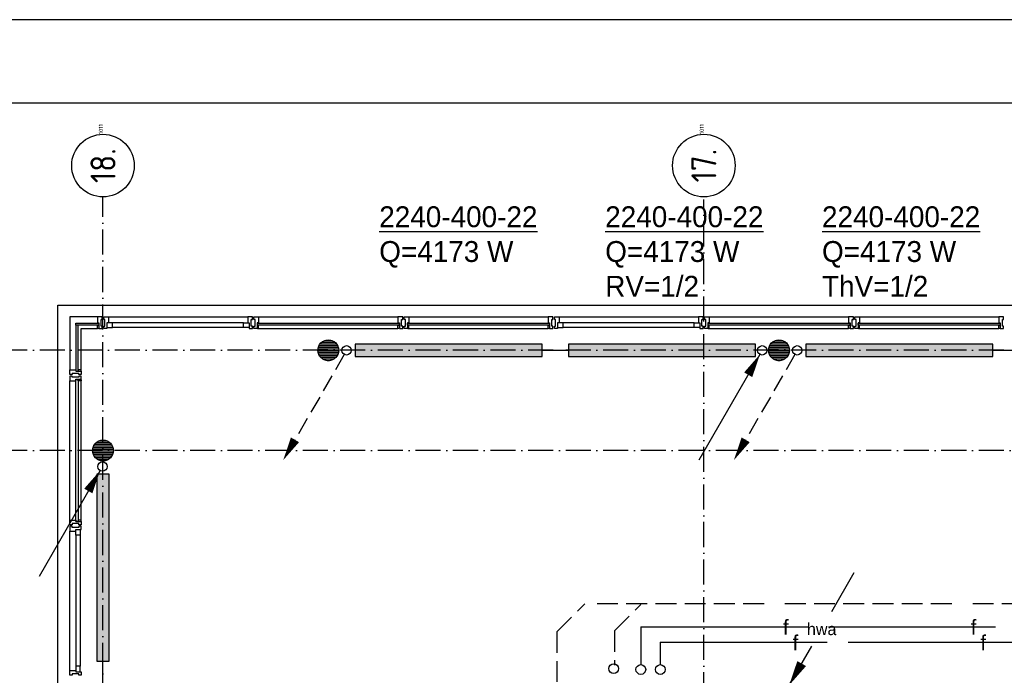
# Model space of a CAD drawing. Extents: x -41378 to 114803, y -24080 to 82188.
# Tile 20 of 137: x -26607 to -14809, y 74334 to 82188. Entities that reach past the tile are written whole.
import ezdxf
from ezdxf.enums import TextEntityAlignment as Align

# ---------------------------------------------------------------- set-up
doc = ezdxf.new("R2010")
doc.units = 0
doc.header["$LTSCALE"] = 50
for name, pattern in [('2322102', [45, 5, -2, 5, -2, 5, -2, 5, -2, 5, -2, 5, -5]), ('2322107', [2000, 1000, 1000]), ('2322140', [45, 40, -5]), ('DASHDOT', [9, 6, -1.5, 0, -1.5])]:
    doc.linetypes.add(name, pattern=pattern)
doc.layers.get('0').update_dxf_attribs({"linetype": 'CONTINUOUS'})
for name, color, linetype in [('00KAD025', 2, 'CONTINUOUS'), ('00KAD070', 5, 'CONTINUOUS'), ('AL$7----_STRAMIEN', 1, 'DASHDOT'), ('AL21----_BUITENWAND', 4, 'CONTINUOUS'), ('AL28----_KONSTRUKTIE', 3, 'CONTINUOUS'), ('AL31----_BUITENKOZ', 7, 'CONTINUOUS'), ('ALN-----_BLOCKNAAM', 2, 'CONTINUOUS'), ('ALXAA---_GEWBETON', 12, 'CONTINUOUS'), ('ALXOU---_GLAS', 7, 'CONTINUOUS'), ('WI561---', 1, 'CONTINUOUS'), ('WL521---', 4, 'CONTINUOUS'), ('WL5448--', 4, 'CONTINUOUS'), ('WL5502--', 4, 'CONTINUOUS'), ('WL561---', 4, 'CONTINUOUS'), ('WL561---_AANVOER', 4, 'CONTINUOUS'), ('WL561---_RETOUR', 4, 'CONTINUOUS'), ('WL5627--', 4, 'CONTINUOUS'), ('WM5448--', 1, 'CONTINUOUS')]:
    doc.layers.add(name, color=color, linetype=linetype)
doc.layers.get('0').freeze()
doc.styles.add('BURO-018', font='BUROFONT.shx', dxfattribs={"height": 90})
doc.styles.add('BURO-025', font='BUROFONT.shx', dxfattribs={"height": 250})
doc.styles.get("Standard").update_dxf_attribs({"font": 'ISOCP'})

# ---------------------------------------------------------------- blocks, each defined once
blk = doc.blocks.new('1011')
at = {"layer": 'AL$7----_STRAMIEN', "color": 7, "linetype": 'CONTINUOUS'}
blk.add_circle((-750, 0), 750, dxfattribs=at)
at = {"layer": 'ALN-----_BLOCKNAAM', "linetype": 'CONTINUOUS'}
blk.add_text('1011', height=100, dxfattribs=at).set_placement((0, 0))
blk = doc.blocks.new('2322401')
at = {"color": 0, "linetype": 'CONTINUOUS'}
for p, q in [((-0.5, 0.5, 1), (-0.5, 0.5)), ((-0.5, 0.5, 1), (-0.5, -0.5, 1)), ((0.5, 0.5, 1), (-0.5, 0.5, 1)), ((0.5, 0.5), (-0.5, 0.5)), ((-0.5, 0.5), (-0.5, -0.5)), ((0.5, 0.5, 1), (0.5, 0.5)), ((0.5, -0.5, 1), (0.5, 0.5, 1)), ((0.5, -0.5), (0.5, 0.5)), ((-0.5, -0.5, 1), (-0.5, -0.5)), ((-0.5, -0.5, 1), (0.5, -0.5, 1)), ((-0.5, -0.5), (0.5, -0.5)), ((0.5, -0.5, 1), (0.5, -0.5))]:
    blk.add_line(p, q, dxfattribs=at)
blk = doc.blocks.new('CVHATCH1')
at = {"color": 0, "linetype": 'CONTINUOUS'}
blk.add_solid([(-0.5, -0.5), (0.5, -0.5), (-0.5, 0.5), (0.5, 0.5)], dxfattribs=at)
blk = doc.blocks.new('LDV4107')
at = {"color": 0, "linetype": 'CONTINUOUS'}
blk.add_line((-0.25, -0.43), (-6.75, -11.69), dxfattribs=at)
blk.add_lwpolyline([(-0.25, -0.43, 0, 1, 0), (-1.5, -2.6, 1, 1, 0)], format="xyseb", dxfattribs=at)
blk.add_circle((0, 0), 0.5, dxfattribs=at)
blk = doc.blocks.new('LDV3')
at = {"color": 0, "linetype": 'CONTINUOUS'}
for p, q in [((4.5, 7.794), (6.75, 11.691)), ((0.25, 0.433), (2.5, 4.33))]:
    blk.add_line(p, q, dxfattribs=at)
blk.add_lwpolyline([(0.25, 0.433, 0, 1, 0), (1.5, 2.598, 1, 1, 0)], format="xyseb", dxfattribs=at)
blk.add_circle((0, 0), 0.5, dxfattribs=at)
at = {"color": 0, "linetype": 'CONTINUOUS', "style": 'BURO-018'}
blk.add_attdef('LD_TEXT1', text='', height=1.8, dxfattribs=at).set_placement((3.5, 6.062), align=Align.MIDDLE)
blk = doc.blocks.new('CVRINFO2')
at = {"color": 0, "linetype": 'CONTINUOUS', "style": 'BURO-025'}
for tag, p in [('CV_TEXT125', (0, 0)), ('CV_TEXT225', (0, -4.17)), ('CV_TEXT325', (0, -8.33)), ('CV_TEXT425', (0, -12.5))]:
    blk.add_attdef(tag, p, '', height=2.5, dxfattribs=at)
blk = doc.blocks.new('LDV2108')
at = {"color": 0, "linetype": 'CONTINUOUS'}
for p, q in [((-0.25, -0.43), (-1.19, -2.06)), ((-1.56, -2.71), (-2.5, -4.33)), ((-2.87, -4.98), (-3.81, -6.6)), ((-4.19, -7.25), (-5.12, -8.88)), ((-5.5, -9.53), (-6.44, -11.15))]:
    blk.add_line(p, q, dxfattribs=at)
blk.add_lwpolyline([(-6.75, -11.69, 0, 1, 0), (-5.5, -9.53, 1, 1, 0)], format="xyseb", dxfattribs=at)
blk.add_circle((0, 0), 0.5, dxfattribs=at)
blk = doc.blocks.new('2322140-1')
at = {"layer": 'WM5448--', "color": 0, "style": 'BURO-018'}
for p in [(-17427, 74914), (-15177, 74914), (-17312, 74729), (-15062, 74729)]:
    blk.add_text('f', height=180, rotation=360, dxfattribs=at).set_placement(p, align=Align.MIDDLE)

msp = doc.modelspace()

# ---------------------------------------------------------------- linework, layer by layer
at = {"layer": '00KAD025', "linetype": 'CONTINUOUS'}
msp.add_line((114803.4, 82187.6), (-41378.4, 82187.6), dxfattribs=at)
at = {"layer": '00KAD070', "linetype": 'CONTINUOUS'}
msp.add_line((113803.4, 81187.6), (-40378.4, 81187.6), dxfattribs=at)
at = {"layer": 'AL$7----_STRAMIEN', "color": 1}
for p, q in [((-25609, 42467.3), (-25609, 80064.7)), ((-18409, 51114.7), (-18409, 80035.4)), ((6791, 78227.3), (-30136.5, 78227.3)), ((6791, 77027.3), (-30136.5, 77027.3))]:
    msp.add_line(p, q, dxfattribs=at)
at = {"layer": 'AL21----_BUITENWAND', "color": 8}
for p, q in [((-26149, 59928.3), (-26149, 78767.3)), ((-26149, 78767.3), (7331, 78767.3))]:
    msp.add_line(p, q, dxfattribs=at)
at = {"layer": 'AL28----_KONSTRUKTIE', "color": 8}
for centre in [(-22909, 78227.3), (-17509, 78227.3), (-25609, 77027.3)]:
    msp.add_circle(centre, 125, dxfattribs=at)
at = {"layer": 'AL31----_BUITENKOZ', "color": 8}
for p, q in [((-25674, 78626.3), (-26008, 78626.3)), ((-26008, 78626.3), (-26008, 77992.3)), ((-25544, 78626.3), (-23874, 78626.3)), ((-23744, 78626.3), (-22074, 78626.3)), ((-21944, 78626.3), (-20274, 78626.3)), ((-20144, 78626.3), (-18474, 78626.3)), ((-18344, 78626.3), (-16674, 78626.3)), ((-16544, 78626.3), (-14874, 78626.3)), ((-25869, 77992.3), (-25869, 78487.3)), ((-25869, 78487.3), (-25674, 78487.3)), ((-23924, 78554.3), (-25494, 78554.3)), ((-23924, 78500.3), (-25494, 78500.3)), ((-23744, 78487.3), (-22074, 78487.3)), ((-21944, 78487.3), (-20274, 78487.3)), ((-18524, 78554.3), (-20094, 78554.3)), ((-18524, 78500.3), (-20094, 78500.3)), ((-18344, 78487.3), (-16674, 78487.3)), ((-16544, 78487.3), (-14874, 78487.3)), ((-26008, 76192.3), (-26008, 77862.3)), ((-25869, 76192.3), (-25869, 77862.3)), ((-26008, 74392.3), (-26008, 76062.3)), ((-25936, 76012.3), (-25936, 74442.3)), ((-25882, 76012.3), (-25882, 74442.3))]:
    msp.add_line(p, q, dxfattribs=at)
at = {"layer": 'AL31----_BUITENKOZ', "color": 8, "linetype": 'CONTINUOUS'}
for p, q in [((-25636.9, 78626.3), (-25674, 78626.3)), ((-25674, 78626.3), (-25674, 78619.3)), ((-25674, 78619.3), (-25674, 78615.3)), ((-25674, 78615.3), (-25674, 78607.3)), ((-25674, 78607.3), (-25674, 78554.3)), ((-25618, 78626.3), (-25636.9, 78626.3)), ((-25632, 78516.8), (-25632, 78596.8)), ((-25632, 78596.8), (-25618, 78596.8)), ((-25618, 78620.3), (-25618, 78626.3)), ((-25618, 78606.3), (-25618, 78620.3)), ((-25618, 78596.8), (-25618, 78606.3)), ((-25618, 78606.3), (-25618, 78606.3)), ((-25600, 78620.3), (-25600, 78626.3)), ((-25600, 78626.3), (-25581.1, 78626.3)), ((-25600, 78606.8), (-25600, 78620.3)), ((-25600, 78596.8), (-25600, 78606.8)), ((-25600, 78606.8), (-25600, 78606.8)), ((-25586, 78596.8), (-25600, 78596.8)), ((-25586, 78516.8), (-25586, 78596.8)), ((-25581.1, 78626.3), (-25544, 78626.3)), ((-25544, 78626.3), (-25544, 78619.3)), ((-25544, 78619.3), (-25544, 78615.3)), ((-25544, 78615.3), (-25544, 78607.3)), ((-25544, 78607.3), (-25544, 78554.3)), ((-23836.9, 78626.3), (-23874, 78626.3)), ((-23874, 78626.3), (-23874, 78619.3)), ((-23874, 78619.3), (-23874, 78615.3)), ((-23874, 78615.3), (-23874, 78607.3)), ((-23874, 78607.3), (-23874, 78554.3)), ((-23818, 78626.3), (-23836.9, 78626.3)), ((-23832, 78517.3), (-23832, 78597.3)), ((-23832, 78597.3), (-23818, 78597.3)), ((-23818, 78620.3), (-23818, 78626.3)), ((-23818, 78606.3), (-23818, 78620.3)), ((-23818, 78597.3), (-23818, 78606.3)), ((-23818, 78606.3), (-23818, 78606.3)), ((-23800, 78620.3), (-23800, 78626.3)), ((-23800, 78626.3), (-23781.1, 78626.3)), ((-23800, 78606.8), (-23800, 78620.3)), ((-23800, 78597.3), (-23800, 78606.8)), ((-23800, 78606.8), (-23800, 78606.8)), ((-23786, 78597.3), (-23800, 78597.3)), ((-23786, 78517.3), (-23786, 78597.3)), ((-23781.1, 78626.3), (-23744, 78626.3)), ((-23744, 78626.3), (-23744, 78619.3)), ((-23744, 78619.3), (-23744, 78615.3)), ((-23744, 78615.3), (-23744, 78607.3)), ((-23744, 78607.3), (-23744, 78554.3)), ((-22036.9, 78626.3), (-22074, 78626.3)), ((-22074, 78626.3), (-22074, 78619.3)), ((-22074, 78619.3), (-22074, 78615.3)), ((-22074, 78615.3), (-22074, 78607.3)), ((-22074, 78607.3), (-22074, 78554.3)), ((-22018, 78626.3), (-22036.9, 78626.3)), ((-22032, 78517.3), (-22032, 78597.3)), ((-22032, 78597.3), (-22018, 78597.3)), ((-22018, 78620.3), (-22018, 78626.3)), ((-22018, 78606.3), (-22018, 78620.3)), ((-22018, 78597.3), (-22018, 78606.3)), ((-22018, 78606.3), (-22018, 78606.3)), ((-22000, 78620.3), (-22000, 78626.3)), ((-22000, 78626.3), (-21981.1, 78626.3)), ((-22000, 78606.8), (-22000, 78620.3)), ((-22000, 78597.3), (-22000, 78606.8)), ((-22000, 78606.8), (-22000, 78606.8)), ((-21986, 78597.3), (-22000, 78597.3)), ((-21986, 78517.3), (-21986, 78597.3)), ((-21981.1, 78626.3), (-21944, 78626.3)), ((-21944, 78626.3), (-21944, 78619.3)), ((-21944, 78619.3), (-21944, 78615.3)), ((-21944, 78615.3), (-21944, 78607.3)), ((-21944, 78607.3), (-21944, 78554.3)), ((-20236.9, 78626.3), (-20274, 78626.3)), ((-20274, 78626.3), (-20274, 78619.3)), ((-20274, 78619.3), (-20274, 78615.3)), ((-20274, 78615.3), (-20274, 78607.3)), ((-20274, 78607.3), (-20274, 78554.3)), ((-20218, 78626.3), (-20236.9, 78626.3)), ((-20232, 78517.3), (-20232, 78597.3)), ((-20232, 78597.3), (-20218, 78597.3)), ((-20218, 78620.3), (-20218, 78626.3)), ((-20218, 78606.3), (-20218, 78620.3)), ((-20218, 78597.3), (-20218, 78606.3)), ((-20218, 78606.3), (-20218, 78606.3)), ((-20200, 78620.3), (-20200, 78626.3)), ((-20200, 78626.3), (-20181.1, 78626.3)), ((-20200, 78606.8), (-20200, 78620.3)), ((-20200, 78596.8), (-20200, 78606.8)), ((-20200, 78606.8), (-20200, 78606.8)), ((-20186, 78596.8), (-20200, 78596.8)), ((-20186, 78516.8), (-20186, 78596.8)), ((-20181.1, 78626.3), (-20144, 78626.3)), ((-20144, 78626.3), (-20144, 78619.3)), ((-20144, 78619.3), (-20144, 78615.3)), ((-20144, 78615.3), (-20144, 78607.3)), ((-20144, 78607.3), (-20144, 78554.3)), ((-18436.9, 78626.3), (-18474, 78626.3)), ((-18474, 78626.3), (-18474, 78619.3)), ((-18474, 78619.3), (-18474, 78615.3)), ((-18474, 78615.3), (-18474, 78607.3)), ((-18474, 78607.3), (-18474, 78554.3)), ((-18418, 78626.3), (-18436.9, 78626.3)), ((-18432, 78517.3), (-18432, 78597.3)), ((-18432, 78597.3), (-18418, 78597.3)), ((-18418, 78620.3), (-18418, 78626.3)), ((-18418, 78606.3), (-18418, 78620.3)), ((-18418, 78597.3), (-18418, 78606.3)), ((-18418, 78606.3), (-18418, 78606.3)), ((-18400, 78620.3), (-18400, 78626.3)), ((-18400, 78626.3), (-18381.1, 78626.3)), ((-18400, 78606.8), (-18400, 78620.3)), ((-18400, 78597.3), (-18400, 78606.8)), ((-18400, 78606.8), (-18400, 78606.8)), ((-18386, 78597.3), (-18400, 78597.3)), ((-18386, 78517.3), (-18386, 78597.3)), ((-18381.1, 78626.3), (-18344, 78626.3)), ((-18344, 78626.3), (-18344, 78619.3)), ((-18344, 78619.3), (-18344, 78615.3)), ((-18344, 78615.3), (-18344, 78607.3)), ((-18344, 78607.3), (-18344, 78554.3)), ((-16636.9, 78626.3), (-16674, 78626.3)), ((-16674, 78626.3), (-16674, 78619.3)), ((-16674, 78619.3), (-16674, 78615.3)), ((-16674, 78615.3), (-16674, 78607.3)), ((-16674, 78607.3), (-16674, 78554.3)), ((-16618, 78626.3), (-16636.9, 78626.3)), ((-16632, 78517.3), (-16632, 78597.3)), ((-16632, 78597.3), (-16618, 78597.3)), ((-16618, 78620.3), (-16618, 78626.3)), ((-16618, 78606.3), (-16618, 78620.3)), ((-16618, 78597.3), (-16618, 78606.3)), ((-16618, 78606.3), (-16618, 78606.3)), ((-16600, 78620.3), (-16600, 78626.3)), ((-16600, 78626.3), (-16581.1, 78626.3)), ((-16600, 78606.8), (-16600, 78620.3)), ((-16600, 78597.3), (-16600, 78606.8)), ((-16600, 78606.8), (-16600, 78606.8)), ((-16586, 78597.3), (-16600, 78597.3)), ((-16586, 78517.3), (-16586, 78597.3)), ((-16581.1, 78626.3), (-16544, 78626.3)), ((-16544, 78626.3), (-16544, 78619.3)), ((-16544, 78619.3), (-16544, 78615.3)), ((-16544, 78615.3), (-16544, 78607.3)), ((-16544, 78607.3), (-16544, 78554.3)), ((-14836.9, 78626.3), (-14874, 78626.3)), ((-14874, 78626.3), (-14874, 78619.3)), ((-14874, 78619.3), (-14874, 78615.3)), ((-14874, 78615.3), (-14874, 78607.3)), ((-14874, 78607.3), (-14874, 78554.3)), ((-14818, 78626.3), (-14836.9, 78626.3)), ((-14832, 78517.3), (-14832, 78597.3)), ((-14832, 78597.3), (-14818, 78597.3)), ((-14818, 78620.3), (-14818, 78626.3)), ((-14818, 78606.3), (-14818, 78620.3)), ((-14818, 78597.3), (-14818, 78606.3)), ((-14818, 78606.3), (-14818, 78606.3)), ((-25674, 78554.3), (-25657, 78554.3)), ((-25674, 78487.3), (-25674, 78524.3)), ((-25674, 78524.3), (-25657, 78524.3)), ((-25662, 78487.3), (-25674, 78487.3)), ((-25657, 78492.3), (-25662, 78492.3)), ((-25662, 78492.3), (-25662, 78487.3)), ((-25657, 78554.3), (-25657, 78487.3)), ((-25657, 78524.3), (-25657, 78492.3)), ((-25657, 78487.3), (-25618, 78487.3)), ((-25618, 78516.8), (-25632, 78516.8)), ((-25618, 78507.3), (-25618, 78516.8)), ((-25618, 78493.3), (-25618, 78507.3)), ((-25618, 78507.3), (-25618, 78507.3)), ((-25618, 78487.3), (-25618, 78493.3)), ((-25600, 78507.3), (-25600, 78516.8)), ((-25600, 78516.8), (-25586, 78516.8)), ((-25600, 78493.3), (-25600, 78507.3)), ((-25600, 78507.3), (-25600, 78507.3)), ((-25600, 78487.3), (-25600, 78493.3)), ((-25561, 78487.3), (-25600, 78487.3)), ((-25544, 78554.3), (-25561, 78554.3)), ((-25561, 78554.3), (-25561, 78487.3)), ((-25561, 78554.3), (-25561, 78500.3)), ((-25494, 78554.3), (-25561, 78554.3)), ((-25561, 78500.3), (-25494, 78500.3)), ((-25494, 78500.3), (-25494, 78554.3)), ((-23924, 78500.3), (-23924, 78554.3)), ((-23924, 78554.3), (-23857, 78554.3)), ((-23857, 78500.3), (-23924, 78500.3)), ((-23874, 78554.3), (-23857, 78554.3)), ((-23857, 78554.3), (-23857, 78487.3)), ((-23857, 78554.3), (-23857, 78500.3)), ((-23857, 78487.3), (-23818, 78487.3)), ((-23818, 78517.3), (-23832, 78517.3)), ((-23818, 78507.3), (-23818, 78517.3)), ((-23818, 78493.3), (-23818, 78507.3)), ((-23818, 78507.3), (-23818, 78507.3)), ((-23818, 78487.3), (-23818, 78493.3)), ((-23800, 78507.3), (-23800, 78517.3)), ((-23800, 78517.3), (-23786, 78517.3)), ((-23800, 78493.3), (-23800, 78507.3)), ((-23800, 78507.3), (-23800, 78507.3)), ((-23800, 78487.3), (-23800, 78493.3)), ((-23761, 78487.3), (-23800, 78487.3)), ((-23744, 78554.3), (-23761, 78554.3)), ((-23761, 78554.3), (-23761, 78487.3)), ((-23761, 78524.3), (-23761, 78492.3)), ((-23744, 78524.3), (-23761, 78524.3)), ((-23761, 78492.3), (-23756, 78492.3)), ((-23756, 78492.3), (-23756, 78487.3)), ((-23756, 78487.3), (-23744, 78487.3)), ((-23744, 78487.3), (-23744, 78524.3)), ((-22074, 78554.3), (-22057, 78554.3)), ((-22074, 78487.3), (-22074, 78524.3)), ((-22074, 78524.3), (-22057, 78524.3)), ((-22062, 78487.3), (-22074, 78487.3)), ((-22057, 78492.3), (-22062, 78492.3)), ((-22062, 78492.3), (-22062, 78487.3)), ((-22057, 78554.3), (-22057, 78487.3)), ((-22057, 78524.3), (-22057, 78492.3)), ((-22057, 78487.3), (-22018, 78487.3)), ((-22018, 78517.3), (-22032, 78517.3)), ((-22018, 78507.3), (-22018, 78517.3)), ((-22018, 78493.3), (-22018, 78507.3)), ((-22018, 78507.3), (-22018, 78507.3)), ((-22018, 78487.3), (-22018, 78493.3)), ((-22000, 78507.3), (-22000, 78517.3)), ((-22000, 78517.3), (-21986, 78517.3)), ((-22000, 78493.3), (-22000, 78507.3)), ((-22000, 78507.3), (-22000, 78507.3)), ((-22000, 78487.3), (-22000, 78493.3)), ((-21961, 78487.3), (-22000, 78487.3)), ((-21944, 78554.3), (-21961, 78554.3)), ((-21961, 78554.3), (-21961, 78487.3)), ((-21961, 78524.3), (-21961, 78492.3)), ((-21944, 78524.3), (-21961, 78524.3)), ((-21961, 78492.3), (-21956, 78492.3)), ((-21956, 78492.3), (-21956, 78487.3)), ((-21956, 78487.3), (-21944, 78487.3)), ((-21944, 78487.3), (-21944, 78524.3)), ((-20274, 78554.3), (-20257, 78554.3)), ((-20274, 78487.3), (-20274, 78524.3)), ((-20274, 78524.3), (-20257, 78524.3)), ((-20262, 78487.3), (-20274, 78487.3)), ((-20257, 78492.3), (-20262, 78492.3)), ((-20262, 78492.3), (-20262, 78487.3)), ((-20257, 78554.3), (-20257, 78487.3)), ((-20257, 78524.3), (-20257, 78492.3)), ((-20257, 78487.3), (-20218, 78487.3)), ((-20218, 78517.3), (-20232, 78517.3)), ((-20218, 78507.3), (-20218, 78517.3)), ((-20218, 78493.3), (-20218, 78507.3)), ((-20218, 78507.3), (-20218, 78507.3)), ((-20218, 78487.3), (-20218, 78493.3)), ((-20200, 78507.3), (-20200, 78516.8)), ((-20200, 78516.8), (-20186, 78516.8)), ((-20200, 78493.3), (-20200, 78507.3)), ((-20200, 78507.3), (-20200, 78507.3)), ((-20200, 78487.3), (-20200, 78493.3)), ((-20161, 78487.3), (-20200, 78487.3)), ((-20144, 78554.3), (-20161, 78554.3)), ((-20161, 78554.3), (-20161, 78487.3)), ((-20161, 78554.3), (-20161, 78500.3)), ((-20094, 78554.3), (-20161, 78554.3)), ((-20161, 78500.3), (-20094, 78500.3)), ((-20094, 78500.3), (-20094, 78554.3)), ((-18524, 78500.3), (-18524, 78554.3)), ((-18524, 78554.3), (-18457, 78554.3)), ((-18457, 78500.3), (-18524, 78500.3)), ((-18474, 78554.3), (-18457, 78554.3)), ((-18457, 78554.3), (-18457, 78487.3)), ((-18457, 78554.3), (-18457, 78500.3)), ((-18457, 78487.3), (-18418, 78487.3)), ((-18418, 78517.3), (-18432, 78517.3)), ((-18418, 78507.3), (-18418, 78517.3)), ((-18418, 78493.3), (-18418, 78507.3)), ((-18418, 78507.3), (-18418, 78507.3)), ((-18418, 78487.3), (-18418, 78493.3)), ((-18400, 78507.3), (-18400, 78517.3)), ((-18400, 78517.3), (-18386, 78517.3)), ((-18400, 78493.3), (-18400, 78507.3)), ((-18400, 78507.3), (-18400, 78507.3)), ((-18400, 78487.3), (-18400, 78493.3)), ((-18361, 78487.3), (-18400, 78487.3)), ((-18344, 78554.3), (-18361, 78554.3)), ((-18361, 78554.3), (-18361, 78487.3)), ((-18361, 78524.3), (-18361, 78492.3)), ((-18344, 78524.3), (-18361, 78524.3)), ((-18361, 78492.3), (-18356, 78492.3)), ((-18356, 78492.3), (-18356, 78487.3)), ((-18356, 78487.3), (-18344, 78487.3)), ((-18344, 78487.3), (-18344, 78524.3)), ((-16674, 78554.3), (-16657, 78554.3)), ((-16674, 78487.3), (-16674, 78524.3)), ((-16674, 78524.3), (-16657, 78524.3)), ((-16662, 78487.3), (-16674, 78487.3)), ((-16657, 78492.3), (-16662, 78492.3)), ((-16662, 78492.3), (-16662, 78487.3)), ((-16657, 78554.3), (-16657, 78487.3)), ((-16657, 78524.3), (-16657, 78492.3)), ((-16657, 78487.3), (-16618, 78487.3)), ((-16618, 78517.3), (-16632, 78517.3)), ((-16618, 78507.3), (-16618, 78517.3)), ((-16618, 78493.3), (-16618, 78507.3)), ((-16618, 78507.3), (-16618, 78507.3)), ((-16618, 78487.3), (-16618, 78493.3)), ((-16600, 78507.3), (-16600, 78517.3)), ((-16600, 78517.3), (-16586, 78517.3)), ((-16600, 78493.3), (-16600, 78507.3)), ((-16600, 78507.3), (-16600, 78507.3)), ((-16600, 78487.3), (-16600, 78493.3)), ((-16561, 78487.3), (-16600, 78487.3)), ((-16544, 78554.3), (-16561, 78554.3)), ((-16561, 78554.3), (-16561, 78487.3)), ((-16561, 78524.3), (-16561, 78492.3)), ((-16544, 78524.3), (-16561, 78524.3)), ((-16561, 78492.3), (-16556, 78492.3)), ((-16556, 78492.3), (-16556, 78487.3)), ((-16556, 78487.3), (-16544, 78487.3)), ((-16544, 78487.3), (-16544, 78524.3)), ((-14874, 78554.3), (-14857, 78554.3)), ((-14874, 78487.3), (-14874, 78524.3)), ((-14874, 78524.3), (-14857, 78524.3)), ((-14862, 78487.3), (-14874, 78487.3)), ((-14857, 78492.3), (-14862, 78492.3)), ((-14862, 78492.3), (-14862, 78487.3)), ((-14857, 78554.3), (-14857, 78487.3)), ((-14857, 78524.3), (-14857, 78492.3)), ((-14857, 78487.3), (-14818, 78487.3)), ((-14818, 78517.3), (-14832, 78517.3)), ((-14818, 78507.3), (-14818, 78517.3)), ((-14818, 78493.3), (-14818, 78507.3)), ((-14818, 78507.3), (-14818, 78507.3)), ((-14818, 78487.3), (-14818, 78493.3)), ((-26008, 77955.3), (-26008, 77992.3)), ((-26008, 77992.3), (-26001, 77992.3)), ((-26001, 77992.3), (-25997, 77992.3)), ((-25997, 77992.3), (-25989, 77992.3)), ((-25989, 77992.3), (-25936, 77992.3)), ((-25936, 77992.3), (-25936, 77975.3)), ((-25869, 77992.3), (-25906, 77992.3)), ((-25906, 77992.3), (-25906, 77975.3)), ((-25869, 77980.3), (-25869, 77992.3)), ((-26008, 77936.3), (-26008, 77955.3)), ((-26002, 77936.3), (-26008, 77936.3)), ((-26002, 77918.3), (-26008, 77918.3)), ((-26008, 77918.3), (-26008, 77899.4)), ((-26008, 77899.4), (-26008, 77862.3)), ((-25988, 77936.3), (-26002, 77936.3)), ((-25988, 77918.3), (-26002, 77918.3)), ((-25978.5, 77936.3), (-25988, 77936.3)), ((-25988, 77936.3), (-25988, 77936.3)), ((-25979, 77918.3), (-25988, 77918.3)), ((-25988, 77918.3), (-25988, 77918.3)), ((-25979, 77904.3), (-25979, 77918.3)), ((-25899, 77904.3), (-25979, 77904.3)), ((-25898.5, 77950.3), (-25978.5, 77950.3)), ((-25978.5, 77950.3), (-25978.5, 77936.3)), ((-25936, 77975.3), (-25869, 77975.3)), ((-25936, 77862.3), (-25936, 77879.3)), ((-25936, 77879.3), (-25869, 77879.3)), ((-25906, 77975.3), (-25874, 77975.3)), ((-25906, 77879.3), (-25874, 77879.3)), ((-25906, 77862.3), (-25906, 77879.3)), ((-25889, 77918.3), (-25899, 77918.3)), ((-25899, 77918.3), (-25899, 77904.3)), ((-25898.5, 77936.3), (-25898.5, 77950.3)), ((-25889, 77936.3), (-25898.5, 77936.3)), ((-25875, 77936.3), (-25889, 77936.3)), ((-25889, 77936.3), (-25889, 77936.3)), ((-25875, 77918.3), (-25889, 77918.3)), ((-25889, 77918.3), (-25889, 77918.3)), ((-25869, 77936.3), (-25875, 77936.3)), ((-25869, 77918.3), (-25875, 77918.3)), ((-25874, 77975.3), (-25874, 77980.3)), ((-25874, 77980.3), (-25869, 77980.3)), ((-25874, 77879.3), (-25874, 77874.3)), ((-25874, 77874.3), (-25869, 77874.3)), ((-25869, 77975.3), (-25869, 77936.3)), ((-25869, 77879.3), (-25869, 77918.3)), ((-25869, 77874.3), (-25869, 77862.3)), ((-26008, 77862.3), (-26001, 77862.3)), ((-26001, 77862.3), (-25997, 77862.3)), ((-25997, 77862.3), (-25989, 77862.3)), ((-25989, 77862.3), (-25936, 77862.3)), ((-25869, 77862.3), (-25906, 77862.3)), ((-26008, 76155.3), (-26008, 76192.3)), ((-26008, 76192.3), (-26001, 76192.3)), ((-26008, 76136.3), (-26008, 76155.3)), ((-26002, 76136.3), (-26008, 76136.3)), ((-26002, 76118.3), (-26008, 76118.3)), ((-26008, 76118.3), (-26008, 76099.4)), ((-26008, 76099.4), (-26008, 76062.3)), ((-25988.5, 76136.3), (-26002, 76136.3)), ((-25988, 76118.3), (-26002, 76118.3)), ((-26001, 76192.3), (-25997, 76192.3)), ((-25997, 76192.3), (-25989, 76192.3)), ((-25989, 76192.3), (-25936, 76192.3)), ((-25979, 76136.3), (-25988.5, 76136.3)), ((-25988.5, 76136.3), (-25988.5, 76136.3)), ((-25979, 76118.3), (-25988, 76118.3)), ((-25988, 76118.3), (-25988, 76118.3)), ((-25899, 76150.3), (-25979, 76150.3)), ((-25979, 76150.3), (-25979, 76136.3)), ((-25979, 76104.3), (-25979, 76118.3)), ((-25899, 76104.3), (-25979, 76104.3)), ((-25936, 76192.3), (-25936, 76175.3)), ((-25936, 76175.3), (-25869, 76175.3)), ((-25869, 76192.3), (-25906, 76192.3)), ((-25906, 76192.3), (-25906, 76175.3)), ((-25906, 76175.3), (-25874, 76175.3)), ((-25899, 76136.3), (-25899, 76150.3)), ((-25889, 76136.3), (-25899, 76136.3)), ((-25889, 76118.3), (-25899, 76118.3)), ((-25899, 76118.3), (-25899, 76104.3)), ((-25875, 76136.3), (-25889, 76136.3)), ((-25889, 76136.3), (-25889, 76136.3)), ((-25875, 76118.3), (-25889, 76118.3)), ((-25889, 76118.3), (-25889, 76118.3)), ((-25869, 76136.3), (-25875, 76136.3)), ((-25869, 76118.3), (-25875, 76118.3)), ((-25874, 76175.3), (-25874, 76180.3)), ((-25874, 76180.3), (-25869, 76180.3)), ((-25869, 76180.3), (-25869, 76192.3)), ((-25869, 76175.3), (-25869, 76136.3)), ((-25869, 76079.3), (-25869, 76118.3)), ((-26008, 76062.3), (-26001, 76062.3)), ((-26001, 76062.3), (-25997, 76062.3)), ((-25997, 76062.3), (-25989, 76062.3)), ((-25989, 76062.3), (-25936, 76062.3)), ((-25936, 76062.3), (-25936, 76079.3)), ((-25936, 76079.3), (-25869, 76079.3)), ((-25936, 76079.3), (-25882, 76079.3)), ((-25936, 76012.3), (-25936, 76079.3)), ((-25882, 76012.3), (-25936, 76012.3)), ((-25882, 76079.3), (-25882, 76012.3)), ((-26008, 74355.3), (-26008, 74392.3)), ((-26008, 74392.3), (-26001, 74392.3)), ((-26008, 74336.3), (-26008, 74355.3)), ((-26002, 74336.3), (-26008, 74336.3)), ((-25988.5, 74336.3), (-26002, 74336.3)), ((-26001, 74392.3), (-25997, 74392.3)), ((-25997, 74392.3), (-25989, 74392.3)), ((-25989, 74392.3), (-25936, 74392.3)), ((-25978.5, 74336.3), (-25988.5, 74336.3)), ((-25988.5, 74336.3), (-25988.5, 74336.3)), ((-25898.5, 74350.3), (-25978.5, 74350.3)), ((-25978.5, 74350.3), (-25978.5, 74336.3)), ((-25882, 74442.3), (-25936, 74442.3)), ((-25936, 74442.3), (-25936, 74375.3)), ((-25936, 74392.3), (-25936, 74375.3)), ((-25936, 74375.3), (-25869, 74375.3)), ((-25936, 74375.3), (-25882, 74375.3)), ((-25898.5, 74336.3), (-25898.5, 74350.3)), ((-25889, 74336.3), (-25898.5, 74336.3)), ((-25875, 74336.3), (-25889, 74336.3)), ((-25889, 74336.3), (-25889, 74336.3)), ((-25882, 74375.3), (-25882, 74442.3)), ((-25869, 74336.3), (-25875, 74336.3)), ((-25869, 74375.3), (-25869, 74336.3))]:
    msp.add_line(p, q, dxfattribs=at)
at = {"layer": 'ALXAA---_GEWBETON', "color": 8}
for p, q in [((-22956.3, 78343), (-22861.7, 78343)), ((-17556.3, 78343), (-17461.7, 78343)), ((-23033.9, 78223), (-22784.1, 78223)), ((-23033, 78243), (-22785, 78243)), ((-23028.8, 78263), (-22789.2, 78263)), ((-23020.9, 78283), (-22797.1, 78283)), ((-23008.5, 78303), (-22809.5, 78303)), ((-22989.4, 78323), (-22828.6, 78323)), ((-17633.9, 78223), (-17384.1, 78223)), ((-17633, 78243), (-17385, 78243)), ((-17628.8, 78263), (-17389.2, 78263)), ((-17620.9, 78283), (-17397.1, 78283)), ((-17608.5, 78303), (-17409.5, 78303)), ((-17589.4, 78323), (-17428.6, 78323)), ((-23031.6, 78203), (-22786.4, 78203)), ((-23025.9, 78183), (-22792.1, 78183)), ((-23016.2, 78163), (-22801.8, 78163)), ((-23001.3, 78143), (-22816.7, 78143)), ((-22977.9, 78123), (-22840.1, 78123)), ((-22922.3, 78103), (-22895.7, 78103)), ((-17631.6, 78203), (-17386.4, 78203)), ((-17625.9, 78183), (-17392.1, 78183)), ((-17616.2, 78163), (-17401.8, 78163)), ((-17601.3, 78143), (-17416.7, 78143)), ((-17577.9, 78123), (-17440.1, 78123)), ((-17522.3, 78103), (-17495.7, 78103)), ((-25733, 77043), (-25485, 77043)), ((-25728.8, 77063), (-25489.2, 77063)), ((-25720.9, 77083), (-25497.1, 77083)), ((-25708.5, 77103), (-25509.5, 77103)), ((-25689.4, 77123), (-25528.6, 77123)), ((-25656.3, 77143), (-25561.7, 77143)), ((-25733.9, 77023), (-25484.1, 77023)), ((-25731.6, 77003), (-25486.4, 77003)), ((-25725.9, 76983), (-25492.1, 76983)), ((-25716.2, 76963), (-25501.8, 76963)), ((-25701.3, 76943), (-25516.7, 76943)), ((-25677.9, 76923), (-25540.1, 76923)), ((-25622.3, 76903), (-25595.7, 76903))]:
    msp.add_line(p, q, dxfattribs=at)
at = {"layer": 'ALXOU---_GLAS', "color": 8}
for p, q in [((-25934, 78526.3), (-25934, 78552.3)), ((-25934, 78552.3), (-25659, 78552.3)), ((-25659, 78526.3), (-25934, 78526.3)), ((-25908, 78526.3), (-25934, 78526.3)), ((-25934, 78526.3), (-25934, 77977.3)), ((-25908, 77977.3), (-25908, 78526.3)), ((-25659, 78552.3), (-25659, 78526.3)), ((-23759, 78526.3), (-23759, 78552.3)), ((-23759, 78552.3), (-22059, 78552.3)), ((-22059, 78526.3), (-23759, 78526.3)), ((-22059, 78552.3), (-22059, 78526.3)), ((-21959, 78526.3), (-21959, 78552.3)), ((-21959, 78552.3), (-20259, 78552.3)), ((-20259, 78526.3), (-21959, 78526.3)), ((-20259, 78552.3), (-20259, 78526.3)), ((-18359, 78526.3), (-18359, 78552.3)), ((-18359, 78552.3), (-16659, 78552.3)), ((-16659, 78526.3), (-18359, 78526.3)), ((-16659, 78552.3), (-16659, 78526.3)), ((-16559, 78526.3), (-16559, 78552.3)), ((-16559, 78552.3), (-14859, 78552.3)), ((-14859, 78526.3), (-16559, 78526.3)), ((-14859, 78552.3), (-14859, 78526.3)), ((-25934, 77977.3), (-25908, 77977.3)), ((-25934, 77877.3), (-25908, 77877.3)), ((-25934, 76177.3), (-25934, 77877.3)), ((-25908, 77877.3), (-25908, 76177.3)), ((-25908, 76177.3), (-25934, 76177.3))]:
    msp.add_line(p, q, dxfattribs=at)
at = {"layer": 'WL5448--', "linetype": '2322140'}
for p, q in [((-19164.5, 74914.4), (-11189.4, 74914.4)), ((-19164.5, 74914.4), (-19164.5, 74461.3)), ((-18931, 74729), (-11192.4, 74729)), ((-18931, 74729), (-18931, 74461.3))]:
    msp.add_line(p, q, dxfattribs=at)
at = {"layer": 'WL5502--', "color": 1}
for centre in [(-19489.8, 74414), (-19164.5, 74402.9), (-18931, 74402.9)]:
    msp.add_circle(centre, 58.4, dxfattribs=at)
at = {"layer": 'WL561---_AANVOER', "linetype": '2322107'}
for p, q in [((-20346.2, 78227.3), (-20029.5, 78227.3)), ((-14946.2, 78227.3), (-14629.5, 78227.3)), ((-25609, 74193.9), (-25609, 74503.1))]:
    msp.add_line(p, q, dxfattribs=at)
at = {"layer": 'WL5627--', "linetype": '2322102'}
for p, q in [((-20170.8, 74854.8), (-19834.8, 75190.8)), ((2561.9, 75190.8), (-19834.8, 75190.8)), ((-19478.9, 74865.7), (-19164, 75180.5)), ((-20170.8, 74854.8), (-20170.8, 64340.2)), ((-19478.9, 74865.7), (-19478.9, 74456.8))]:
    msp.add_line(p, q, dxfattribs=at)

# ---------------------------------------------------------------- block references
at = {"layer": 'AL$7----_STRAMIEN'}
ref = msp.add_blockref('1011', (-25609, 80814.7), dxfattribs=dict(at, xscale=0.5, yscale=0.5, zscale=0.5, rotation=90))
ref.add_attrib('STR-NAAM', '18.', dxfattribs={"color": 3, "linetype": 'CONTINUOUS', "height": 300, "rotation": 90}).set_placement((-25609, 80439.7), align=Align.MIDDLE)
ref = msp.add_blockref('1011', (-18409, 80814.7), dxfattribs=dict(at, xscale=0.5, yscale=0.5, zscale=0.5, rotation=90))
ref.add_attrib('STR-NAAM', '17.', dxfattribs={"color": 3, "linetype": 'CONTINUOUS', "height": 300, "rotation": 90}).set_placement((-18409, 80439.7), align=Align.MIDDLE)
at = {"layer": 'WI561---'}
ref = msp.add_blockref('CVRINFO2', (-22298.9, 79702.2), dxfattribs=dict(at, xscale=100, yscale=100, zscale=100))
ref.add_attrib('CV_TEXT125', '%%u2240-400-22', (-22298.9, 79702.2), dxfattribs={"layer": '0', "color": 2, "linetype": 'CONTINUOUS', "height": 250, "style": 'BURO-025'})
ref.add_attrib('CV_TEXT225', 'Q=4173 W', (-22298.9, 79285.5), dxfattribs={"layer": '0', "color": 2, "linetype": 'CONTINUOUS', "height": 250, "style": 'BURO-025'})
ref = msp.add_blockref('CVRINFO2', (-19591.1, 79702.2), dxfattribs=dict(at, xscale=100, yscale=100, zscale=100))
ref.add_attrib('CV_TEXT125', '%%u2240-400-22', (-19591.1, 79702.2), dxfattribs={"layer": '0', "color": 2, "linetype": 'CONTINUOUS', "height": 250, "style": 'BURO-025'})
ref.add_attrib('CV_TEXT225', 'Q=4173 W', (-19591.1, 79285.5), dxfattribs={"layer": '0', "color": 2, "linetype": 'CONTINUOUS', "height": 250, "style": 'BURO-025'})
ref.add_attrib('CV_TEXT325', 'RV=1/2', (-19591.1, 78868.9), dxfattribs={"layer": '0', "color": 2, "linetype": 'CONTINUOUS', "height": 250, "style": 'BURO-025'})
ref = msp.add_blockref('CVRINFO2', (-16993.4, 79702.2), dxfattribs=dict(at, xscale=100, yscale=100, zscale=100))
ref.add_attrib('CV_TEXT125', '%%u2240-400-22', (-16993.4, 79702.2), dxfattribs={"layer": '0', "color": 2, "linetype": 'CONTINUOUS', "height": 250, "style": 'BURO-025'})
ref.add_attrib('CV_TEXT225', 'Q=4173 W', (-16993.4, 79285.5), dxfattribs={"layer": '0', "color": 2, "linetype": 'CONTINUOUS', "height": 250, "style": 'BURO-025'})
ref.add_attrib('CV_TEXT325', 'ThV=1/2', (-16993.4, 78868.9), dxfattribs={"layer": '0', "color": 2, "linetype": 'CONTINUOUS', "height": 250, "style": 'BURO-025'})
at = {"layer": 'WL521---', "color": 2}
ref = msp.add_blockref('LDV3', (-17417.1, 74162.4), dxfattribs=dict(at, xscale=120, yscale=120, zscale=120))
ref.add_attrib('LD_TEXT1', 'hwa', dxfattribs={"layer": '0', "color": 1, "linetype": 'CONTINUOUS', "height": 144, "style": 'BURO-018'}).set_placement((-16997.1, 74889.9), align=Align.MIDDLE)
at = {"layer": 'WL561---', "xscale": 2240, "yscale": 150}
for name, p, zscale, rotation in [('2322401', (-21466.2, 78227.3), 400, 180.0000000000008), ('CVHATCH1', (-21466.2, 78227.3), 2240, 180.0000000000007), ('2322401', (-18909.5, 78227.3), 400, 180.0000000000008), ('2322401', (-18909.5, 78227.3), 400, 180.0000000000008), ('CVHATCH1', (-18909.5, 78227.3), 2240, 180.0000000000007), ('CVHATCH1', (-18909.5, 78227.3), 2240, 180.0000000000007), ('2322401', (-16066.2, 78227.3), 400, 180.0000000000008), ('CVHATCH1', (-16066.2, 78227.3), 2240, 180.0000000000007), ('2322401', (-25609, 75623.1), 400, 270.0000000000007), ('2322401', (-25609, 75623.1), 400, 270.0000000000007), ('CVHATCH1', (-25609, 75623.1), 2240, 270.0000000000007), ('CVHATCH1', (-25609, 75623.1), 2240, 270.0000000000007)]:
    msp.add_blockref(name, p, dxfattribs=dict(at, zscale=zscale, rotation=rotation))
at = {"layer": 'WL561---_AANVOER', "color": 2, "xscale": 112.5, "yscale": 112.5, "zscale": 112.5}
for p in [(-17708.9, 78226.7), (-25616, 76834.3)]:
    msp.add_blockref('LDV4107', p, dxfattribs=at)
at = {"layer": 'WL561---_RETOUR', "color": 2, "xscale": 112.5, "yscale": 112.5, "zscale": 112.5}
for p in [(-22689.5, 78226.7), (-17289.5, 78226.7)]:
    msp.add_blockref('LDV2108', p, dxfattribs=at)
at = {"layer": 'WM5448--'}
msp.add_blockref('2322140-1', (0, 0), dxfattribs=at)

doc.saveas('drawing.dxf')
